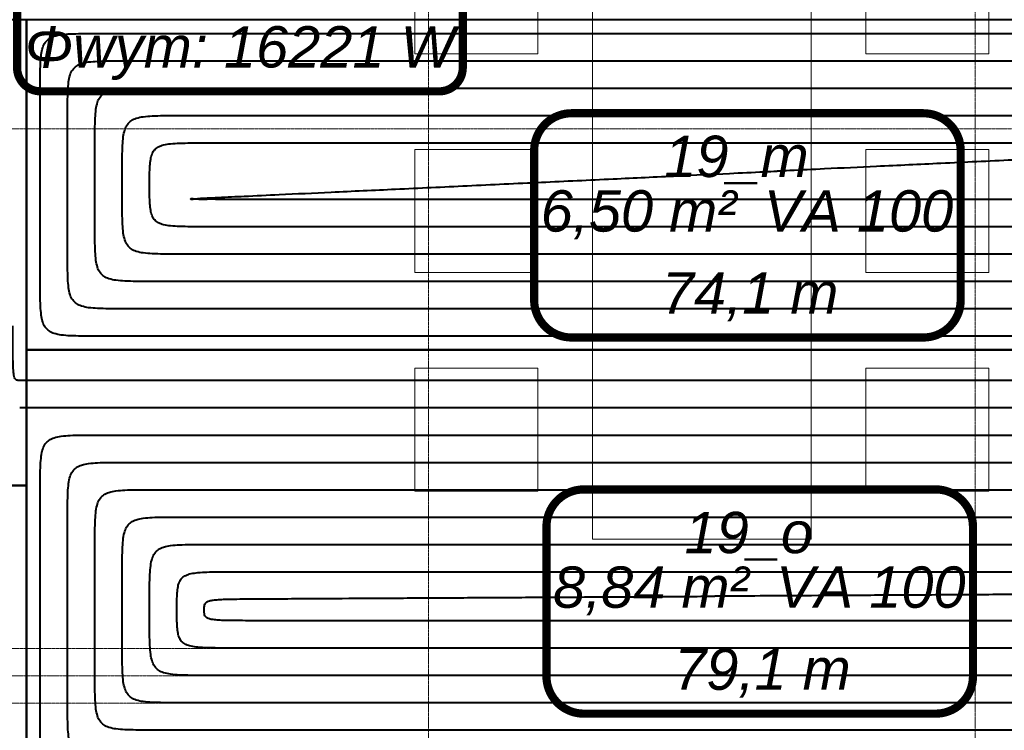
# Model space of a CAD drawing. Header units: millimetres. Extents: x 49908 to 79848, y -11883 to -3092.
# Tile 51 of 222: x 68141 to 68501, y -5847 to -5587. Entities that reach past the tile are written whole.
import ezdxf
from ezdxf.lldxf.tags import DXFTag

# ---------------------------------------------------------------- set-up
doc = ezdxf.new("R2010")
doc.units = ezdxf.units.MM
doc.linetypes.add('DASHDOT', pattern=[1, 0.5, -0.25, 0, -0.25])
doc.layers.add('A wyp ruchome', color=9, linetype='Continuous', lineweight=9)
doc.layers.add('A_OSIE', color=9, linetype='DASHDOT', lineweight=9)
for name, color, linetype, true_color in [('IS_Ogrzewanie_płaszczyznowe', 7, 'SOLID', 0xac00e6), ('IS_Ogrzewanie_płaszczyznowe_-_opis', 7, 'SOLID', 0xf000f0), ('IS_Przyłącza_o.p._Powrót', 7, 'DASH', 0x438955), ('IS_Przyłącza_o.p._Zasilanie', 7, 'SOLID', 0xff9124)]:
    doc.layers.add(name, color=color, linetype=linetype, true_color=true_color)
doc.layers.add('IS_Rys.pętli_o.p._Powrót', color=7, linetype='DASH', lineweight=13, true_color=0x4c9a5f)
doc.layers.add('IS_Rys.pętli_o.p._Zasilanie', color=7, linetype='SOLID', lineweight=13, true_color=0xff8c1a)
doc.layers.add('IS_Text_Konstrukcji', color=7, linetype='Continuous')
tags = doc.linetypes.add('DASH', pattern=[15, 10, -5]).pattern_tags.tags
tags[6:7] = [DXFTag(74, 4), DXFTag(75, 0), DXFTag(340, '0'), DXFTag(46, 0.0), DXFTag(50, 0.0), DXFTag(44, 0.0), DXFTag(45, 0.0)]
tags[4:5] = [DXFTag(74, 4), DXFTag(75, 0), DXFTag(340, '0'), DXFTag(46, 0.0), DXFTag(50, 0.0), DXFTag(44, 0.0), DXFTag(45, 0.0)]
tags = doc.linetypes.add('SOLID', pattern=[10, 10, 0]).pattern_tags.tags
tags[6:7] = [DXFTag(74, 4), DXFTag(75, 0), DXFTag(340, '0'), DXFTag(46, 0.0), DXFTag(50, 0.0), DXFTag(44, 0.0), DXFTag(45, 0.0)]
tags[4:5] = [DXFTag(74, 4), DXFTag(75, 0), DXFTag(340, '0'), DXFTag(46, 0.0), DXFTag(50, 0.0), DXFTag(44, 0.0), DXFTag(45, 0.0)]

msp = doc.modelspace()

# ---------------------------------------------------------------- linework, layer by layer
at = {"layer": 'A wyp ruchome'}
for points in [[(68430.47, -5536.63), (68430.47, -5776.63), (68350.47, -5776.63), (68350.47, -5536.63)], [(68330.47, -5554.13), (68285.47, -5554.13), (68285.47, -5599.13), (68330.47, -5599.13)], [(68450.47, -5554.13), (68495.47, -5554.13), (68495.47, -5599.13), (68450.47, -5599.13)], [(68330.47, -5634.13), (68285.47, -5634.13), (68285.47, -5679.13), (68330.47, -5679.13)], [(68450.47, -5634.13), (68495.47, -5634.13), (68495.47, -5679.13), (68450.47, -5679.13)], [(68330.47, -5714.13), (68285.47, -5714.13), (68285.47, -5759.13), (68330.47, -5759.13)], [(68450.47, -5714.13), (68495.47, -5714.13), (68495.47, -5759.13), (68450.47, -5759.13)]]:
    msp.add_lwpolyline(points, close=True, dxfattribs=at)
at = {"layer": 'A_OSIE', "ltscale": 0.3, "transparency": 33554559}
for p, q in [((68290.47, -7140.05), (68290.47, -3902.99)), ((68490.47, -7140.05), (68490.47, -3902.99)), ((70341.81, -5626.63), (67440.85, -5626.63)), ((70341.81, -5816.63), (67440.85, -5816.63)), ((70344.5, -5826.63), (67440.85, -5826.63)), ((70341.81, -5836.63), (67440.85, -5836.63))]:
    msp.add_line(p, q, dxfattribs=at)
at = {"layer": 'IS_Ogrzewanie_płaszczyznowe', "lineweight": 40}
for p, q in [((68143.46, -5586.81), (67772.53, -5586.81)), ((68682.42, -5586.76), (68143.46, -5586.76)), ((68143.46, -5586.76), (68143.46, -5707.41)), ((68143.46, -5757.07), (68143.46, -5586.81)), ((68682.42, -5707.41), (68143.46, -5707.41)), ((68143.46, -5707.41), (68143.46, -5871.46)), ((68143.46, -5707.41), (68682.42, -5707.41)), ((67772.5, -5757.07), (68143.46, -5757.07)), ((68143.46, -5757.07), (67772.5, -5757.07)), ((68143.46, -5966.01), (68143.46, -5757.07))]:
    msp.add_line(p, q, dxfattribs=at)
at = {"layer": 'IS_Ogrzewanie_płaszczyznowe_-_opis'}
for points in [[(68342.79, -5702.91, 3, 3, 0), (68471.46, -5702.91, 3, 3, 0.414214), (68485.12, -5689.24, 3, 3, 0), (68485.12, -5634.57, 3, 3, 0.414214), (68471.46, -5620.91, 3, 3, 0), (68342.79, -5620.91, 3, 3, 0.414214), (68329.12, -5634.57, 3, 3, 0), (68329.12, -5689.24, 3, 3, 0.414214), (68342.79, -5702.91, 3, 3, 0)], [(68347.29, -5840.46, 3, 3, 0), (68475.96, -5840.46, 3, 3, 0.414214), (68489.62, -5826.79, 3, 3, 0), (68489.62, -5772.12, 3, 3, 0.414214), (68475.96, -5758.46, 3, 3, 0), (68347.29, -5758.46, 3, 3, 0.414214), (68333.62, -5772.12, 3, 3, 0), (68333.62, -5826.79, 3, 3, 0.414214), (68347.29, -5840.46, 3, 3, 0)]]:
    msp.add_lwpolyline(points, format="xyseb", dxfattribs=at)
at = {"layer": 'IS_Przyłącza_o.p._Powrót', "lineweight": 40}
msp.add_open_spline([(68642.03, -5718.59), (68638.16, -5718.59), (68623.68, -5718.59), (68593.33, -5718.59), (68547.26, -5718.59), (68489.95, -5718.59), (68425.9, -5718.59), (68359.6, -5718.59), (68295.54, -5718.59), (68238.23, -5718.59), (68192.16, -5718.59), (68161.82, -5718.59), (68147.34, -5718.59), (68143.46, -5718.59)], degree=3, knots=[0, 0, 0, 0, 0.11612, 0.434512, 0.910228, 1.498317, 2.153831, 2.831819, 3.487333, 4.075422, 4.551138, 4.86953, 4.98565, 4.98565, 4.98565, 4.98565], dxfattribs=at)
at = {"layer": 'IS_Przyłącza_o.p._Zasilanie', "lineweight": 40}
msp.add_open_spline([(68632.03, -5728.59), (68628.24, -5728.59), (68614.04, -5728.59), (68584.31, -5728.59), (68539.16, -5728.59), (68483, -5728.59), (68420.23, -5728.59), (68355.26, -5728.59), (68292.49, -5728.59), (68236.33, -5728.59), (68191.18, -5728.59), (68161.45, -5728.59), (68147.26, -5728.59), (68143.46, -5728.59)], degree=3, knots=[0, 0, 0, 0, 0.11379, 0.425797, 0.891971, 1.468264, 2.11063, 2.77502, 3.417386, 3.993679, 4.459853, 4.77186, 4.88565, 4.88565, 4.88565, 4.88565], dxfattribs=at)
at = {"layer": 'IS_Rys.pętli_o.p._Powrót', "lineweight": 40}
for points, knots in [([(68158.46, -5621.76), (68158.46, -5620.1), (68158.46, -5617.09), (68158.54, -5612.98), (68158.78, -5609.67), (68159.29, -5607.05), (68160.2, -5604.99), (68161.69, -5603.5), (68163.75, -5602.59), (68166.37, -5602.08), (68169.68, -5601.84), (68173.79, -5601.76), (68176.81, -5601.76), (68178.46, -5601.76)], [0, 0, 0, 0, 0.0497373, 0.0904721, 0.1232039, 0.1491998, 0.1703704, 0.1897083, 0.2108788, 0.2368747, 0.2696065, 0.3103414, 0.3600787, 0.3600787, 0.3600787, 0.3600787]), ([(68178.46, -5601.76), (68182.11, -5601.76), (68195.73, -5601.76), (68224.27, -5601.76), (68267.61, -5601.76), (68321.51, -5601.76), (68381.76, -5601.76), (68444.13, -5601.76), (68504.38, -5601.76), (68558.28, -5601.76), (68601.62, -5601.76), (68630.16, -5601.76), (68643.78, -5601.76), (68647.42, -5601.76)], [0, 0, 0, 0, 0.109224, 0.408709, 0.856175, 1.409342, 2.025929, 2.663657, 3.280244, 3.833411, 4.280877, 4.580362, 4.689586, 4.689586, 4.689586, 4.689586]), ([(68158.46, -5672.41), (68158.46, -5672.01), (68158.46, -5670.54), (68158.46, -5667.46), (68158.46, -5662.78), (68158.46, -5656.96), (68158.46, -5650.45), (68158.46, -5643.72), (68158.46, -5637.21), (68158.46, -5631.39), (68158.46, -5626.71), (68158.46, -5623.63), (68158.46, -5622.16), (68158.46, -5621.76)], [0, 0, 0, 0, 0.0117955, 0.0441381, 0.0924617, 0.1522003, 0.218788, 0.2876586, 0.3542462, 0.4139849, 0.4623085, 0.494651, 0.5064466, 0.5064466, 0.5064466, 0.5064466]), ([(68178.46, -5641.76), (68178.46, -5640.1), (68178.46, -5637.09), (68178.54, -5632.98), (68178.78, -5629.67), (68179.29, -5627.05), (68180.2, -5624.99), (68181.69, -5623.5), (68183.75, -5622.59), (68186.37, -5622.08), (68189.68, -5621.84), (68193.79, -5621.76), (68196.81, -5621.76), (68198.46, -5621.76)], [0, 0, 0, 0, 0.0497373, 0.0904721, 0.1232039, 0.1491998, 0.1703704, 0.1897083, 0.2108788, 0.2368747, 0.2696065, 0.3103414, 0.3600787, 0.3600787, 0.3600787, 0.3600787]), ([(68198.46, -5621.76), (68201.8, -5621.76), (68214.26, -5621.76), (68240.36, -5621.76), (68280, -5621.76), (68329.31, -5621.76), (68384.42, -5621.76), (68441.47, -5621.76), (68496.58, -5621.76), (68545.89, -5621.76), (68585.53, -5621.76), (68611.63, -5621.76), (68624.09, -5621.76), (68627.42, -5621.76)], [0, 0, 0, 0, 0.099908, 0.373848, 0.783148, 1.289132, 1.853127, 2.436459, 3.000454, 3.506438, 3.915738, 4.189678, 4.289586, 4.289586, 4.289586, 4.289586]), ([(68178.46, -5652.41), (68178.46, -5652.32), (68178.46, -5652.01), (68178.46, -5651.37), (68178.46, -5650.38), (68178.46, -5649.16), (68178.46, -5647.79), (68178.46, -5646.38), (68178.46, -5645.01), (68178.46, -5643.79), (68178.46, -5642.8), (68178.46, -5642.15), (68178.46, -5641.84), (68178.46, -5641.76)], [0, 0, 0, 0, 0.0024792, 0.0092771, 0.0194339, 0.0319899, 0.0459856, 0.060461, 0.0744566, 0.0870127, 0.0971695, 0.1039673, 0.1064466, 0.1064466, 0.1064466, 0.1064466]), ([(68218.44, -5651.47), (68219.99, -5651.39), (68225.79, -5651.12), (68237.93, -5650.55), (68256.36, -5649.68), (68279.3, -5648.61), (68304.93, -5647.4), (68331.46, -5646.15), (68357.09, -5644.95), (68380.02, -5643.87), (68398.46, -5643), (68410.6, -5642.43), (68416.4, -5642.16), (68417.94, -5642.08)], [0, 0, 0, 0, 0.046517, 0.174063, 0.364631, 0.600216, 0.862811, 1.134408, 1.397003, 1.632588, 1.823156, 1.950702, 1.997219, 1.997219, 1.997219, 1.997219]), ([(68198.46, -5672.41), (68196.81, -5672.41), (68193.79, -5672.41), (68189.68, -5672.33), (68186.37, -5672.09), (68183.75, -5671.58), (68181.69, -5670.67), (68180.2, -5669.18), (68179.29, -5667.12), (68178.78, -5664.5), (68178.54, -5661.19), (68178.46, -5657.08), (68178.46, -5654.06), (68178.46, -5652.41)], [0, 0, 0, 0, 0.0497373, 0.0904721, 0.1232039, 0.1491998, 0.1703704, 0.1897083, 0.2108788, 0.2368747, 0.2696065, 0.3103414, 0.3600787, 0.3600787, 0.3600787, 0.3600787]), ([(68218.46, -5652.41), (68216.81, -5652.41), (68213.81, -5652.43), (68209.93, -5652.34), (68206.75, -5652.54), (68205.18, -5652.1), (68203.59, -5652.65), (68203.58, -5651.92), (68205.19, -5652.4), (68206.74, -5651.89), (68209.92, -5651.93), (68213.79, -5651.66), (68216.79, -5651.54), (68218.44, -5651.47)], [0, 0, 0, 0, 0.0495869, 0.0892576, 0.1190131, 0.1388556, 0.1487925, 0.149435, 0.1593718, 0.1792144, 0.2089699, 0.2486405, 0.2982275, 0.2982275, 0.2982275, 0.2982275]), ([(68627.42, -5652.41), (68624.25, -5652.41), (68612.37, -5652.41), (68587.48, -5652.41), (68549.69, -5652.41), (68502.68, -5652.41), (68450.14, -5652.41), (68395.75, -5652.41), (68343.21, -5652.41), (68296.2, -5652.41), (68258.41, -5652.41), (68233.52, -5652.41), (68221.64, -5652.41), (68218.46, -5652.41)], [0, 0, 0, 0, 0.09525, 0.356418, 0.746634, 1.229027, 1.766726, 2.32286, 2.860559, 3.342952, 3.733168, 3.994336, 4.089586, 4.089586, 4.089586, 4.089586]), ([(68178.46, -5692.41), (68176.81, -5692.41), (68173.79, -5692.41), (68169.68, -5692.33), (68166.37, -5692.09), (68163.75, -5691.58), (68161.69, -5690.67), (68160.2, -5689.18), (68159.29, -5687.12), (68158.78, -5684.5), (68158.54, -5681.19), (68158.46, -5677.08), (68158.46, -5674.06), (68158.46, -5672.41)], [0, 0, 0, 0, 0.0497373, 0.0904721, 0.1232039, 0.1491998, 0.1703704, 0.1897083, 0.2108788, 0.2368747, 0.2696065, 0.3103414, 0.3600787, 0.3600787, 0.3600787, 0.3600787]), ([(68647.42, -5672.41), (68643.94, -5672.41), (68630.9, -5672.41), (68603.57, -5672.41), (68562.08, -5672.41), (68510.48, -5672.41), (68452.8, -5672.41), (68393.09, -5672.41), (68335.41, -5672.41), (68283.8, -5672.41), (68242.31, -5672.41), (68214.99, -5672.41), (68201.95, -5672.41), (68198.46, -5672.41)], [0, 0, 0, 0, 0.104566, 0.391279, 0.819661, 1.349237, 1.939528, 2.550058, 3.140349, 3.669924, 4.098307, 4.38502, 4.489586, 4.489586, 4.489586, 4.489586]), ([(68657.42, -5692.41), (68653.7, -5692.41), (68639.79, -5692.41), (68610.64, -5692.41), (68566.38, -5692.41), (68511.32, -5692.41), (68449.79, -5692.41), (68386.1, -5692.41), (68324.56, -5692.41), (68269.51, -5692.41), (68225.25, -5692.41), (68196.1, -5692.41), (68182.18, -5692.41), (68178.46, -5692.41)], [0, 0, 0, 0, 0.111553, 0.417424, 0.874432, 1.439395, 2.06913, 2.720456, 3.350191, 3.915154, 4.372161, 4.678033, 4.789586, 4.789586, 4.789586, 4.789586]), ([(68140.96, -5718.59), (68140.76, -5718.59), (68140.38, -5718.59), (68139.83, -5718.51), (68139.36, -5718.18), (68139.04, -5717.54), (68138.82, -5716.57), (68138.67, -5715.16), (68138.57, -5713.22), (68138.5, -5710.65), (68138.47, -5707.36), (68138.46, -5703.26), (68138.46, -5700.24), (68138.46, -5698.59)], [0, 0, 0, 0, 0.0062189, 0.0114166, 0.016393, 0.0227951, 0.0322664, 0.0460468, 0.0651645, 0.0905685, 0.1231775, 0.163899, 0.213636, 0.213636, 0.213636, 0.213636]), ([(68143.46, -5718.59), (68143.45, -5718.59), (68143.37, -5718.59), (68143.22, -5718.59), (68142.99, -5718.59), (68142.7, -5718.59), (68142.38, -5718.59), (68142.05, -5718.59), (68141.73, -5718.59), (68141.44, -5718.59), (68141.21, -5718.59), (68141.06, -5718.59), (68140.98, -5718.59), (68140.96, -5718.59)], [0, 0, 0, 0, 0.00058227, 0.00217881, 0.00456424, 0.00751315, 0.01080015, 0.01419985, 0.01748685, 0.02043576, 0.02282119, 0.02441773, 0.025, 0.025, 0.025, 0.025]), ([(68158.46, -5768.59), (68158.46, -5766.93), (68158.46, -5763.91), (68158.54, -5759.81), (68158.78, -5756.5), (68159.29, -5753.87), (68160.2, -5751.81), (68161.69, -5750.32), (68163.75, -5749.41), (68166.37, -5748.9), (68169.68, -5748.66), (68173.79, -5748.58), (68176.81, -5748.59), (68178.46, -5748.59)], [0, 0, 0, 0, 0.0497373, 0.0904721, 0.1232039, 0.1491998, 0.1703704, 0.1897083, 0.2108788, 0.2368747, 0.2696065, 0.3103414, 0.3600787, 0.3600787, 0.3600787, 0.3600787]), ([(68178.46, -5748.59), (68181.75, -5748.59), (68194.06, -5748.59), (68219.83, -5748.59), (68258.98, -5748.59), (68307.67, -5748.59), (68362.08, -5748.59), (68418.41, -5748.59), (68472.83, -5748.59), (68521.52, -5748.59), (68560.66, -5748.59), (68586.44, -5748.59), (68598.74, -5748.59), (68602.03, -5748.59)], [0, 0, 0, 0, 0.098652, 0.369148, 0.7733, 1.272923, 1.829826, 2.405824, 2.962727, 3.46235, 3.866502, 4.136998, 4.23565, 4.23565, 4.23565, 4.23565]), ([(68158.46, -5836.46), (68158.46, -5835.93), (68158.46, -5833.96), (68158.46, -5829.83), (68158.46, -5823.56), (68158.46, -5815.75), (68158.46, -5807.03), (68158.46, -5798.01), (68158.46, -5789.29), (68158.46, -5781.49), (68158.46, -5775.22), (68158.46, -5771.09), (68158.46, -5769.11), (68158.46, -5768.59)], [0, 0, 0, 0, 0.0158074, 0.0591504, 0.1239099, 0.2039669, 0.2932025, 0.3854975, 0.4747331, 0.5547901, 0.6195496, 0.6628926, 0.6787, 0.6787, 0.6787, 0.6787]), ([(68178.46, -5788.59), (68178.46, -5786.93), (68178.46, -5783.91), (68178.54, -5779.81), (68178.78, -5776.5), (68179.29, -5773.87), (68180.2, -5771.81), (68181.69, -5770.32), (68183.75, -5769.41), (68186.37, -5768.9), (68189.68, -5768.66), (68193.79, -5768.58), (68196.81, -5768.59), (68198.46, -5768.59)], [0, 0, 0, 0, 0.0497373, 0.0904721, 0.1232039, 0.1491998, 0.1703704, 0.1897083, 0.2108788, 0.2368747, 0.2696065, 0.3103414, 0.3600787, 0.3600787, 0.3600787, 0.3600787]), ([(68198.46, -5768.59), (68201.44, -5768.59), (68212.59, -5768.59), (68235.93, -5768.59), (68271.37, -5768.59), (68315.47, -5768.59), (68364.74, -5768.59), (68415.75, -5768.59), (68465.03, -5768.59), (68509.12, -5768.59), (68544.57, -5768.59), (68567.91, -5768.59), (68579.05, -5768.59), (68582.03, -5768.59)], [0, 0, 0, 0, 0.089335, 0.334287, 0.700273, 1.152712, 1.657024, 2.178626, 2.682938, 3.135377, 3.501363, 3.746315, 3.83565, 3.83565, 3.83565, 3.83565]), ([(68178.46, -5816.46), (68178.46, -5816.24), (68178.46, -5815.43), (68178.46, -5813.73), (68178.46, -5811.16), (68178.46, -5807.96), (68178.46, -5804.37), (68178.46, -5800.67), (68178.46, -5797.09), (68178.46, -5793.88), (68178.46, -5791.31), (68178.46, -5789.61), (68178.46, -5788.8), (68178.46, -5788.59)], [0, 0, 0, 0, 0.0064911, 0.0242894, 0.0508821, 0.0837566, 0.1204001, 0.1582999, 0.1949434, 0.2278179, 0.2544106, 0.2722089, 0.2787, 0.2787, 0.2787, 0.2787]), ([(68198.46, -5802.52), (68198.46, -5801.37), (68198.46, -5799.27), (68198.54, -5796.4), (68198.79, -5794.08), (68199.31, -5792.22), (68200.28, -5790.76), (68201.78, -5789.76), (68203.79, -5789.16), (68206.39, -5788.81), (68209.69, -5788.64), (68213.79, -5788.59), (68216.81, -5788.59), (68218.46, -5788.59)], [0, 0, 0, 0, 0.0346546, 0.0630466, 0.0859443, 0.1044908, 0.1206404, 0.1373061, 0.1574298, 0.183118, 0.2157857, 0.2565135, 0.3062507, 0.3062507, 0.3062507, 0.3062507]), ([(68218.46, -5788.59), (68221.13, -5788.59), (68231.11, -5788.59), (68252.02, -5788.59), (68283.77, -5788.59), (68323.26, -5788.59), (68367.4, -5788.59), (68413.09, -5788.59), (68457.23, -5788.59), (68496.72, -5788.59), (68528.47, -5788.59), (68549.38, -5788.59), (68559.36, -5788.59), (68562.03, -5788.59)], [0, 0, 0, 0, 0.080019, 0.299426, 0.627245, 1.032502, 1.484221, 1.951429, 2.403148, 2.808405, 3.136224, 3.355631, 3.43565, 3.43565, 3.43565, 3.43565]), ([(68562.03, -5796.57), (68560.74, -5796.58), (68555.89, -5796.61), (68545.74, -5796.66), (68530.33, -5796.75), (68511.16, -5796.86), (68489.73, -5796.98), (68467.55, -5797.11), (68446.12, -5797.23), (68426.95, -5797.34), (68411.54, -5797.43), (68401.39, -5797.49), (68396.54, -5797.51), (68395.25, -5797.52)], [0, 0, 0, 0, 0.038846, 0.145358, 0.3045, 0.501234, 0.720524, 0.947332, 1.166622, 1.363356, 1.522498, 1.62901, 1.667855, 1.667855, 1.667855, 1.667855]), ([(68218.46, -5816.46), (68216.81, -5816.46), (68213.79, -5816.46), (68209.69, -5816.41), (68206.39, -5816.24), (68203.79, -5815.89), (68201.78, -5815.28), (68200.28, -5814.29), (68199.31, -5812.83), (68198.79, -5810.96), (68198.54, -5808.64), (68198.46, -5805.78), (68198.46, -5803.68), (68198.46, -5802.52)], [0, 0, 0, 0, 0.0497372, 0.090465, 0.1231327, 0.1488209, 0.1689446, 0.1856103, 0.2017599, 0.2203064, 0.243204, 0.2715961, 0.3062507, 0.3062507, 0.3062507, 0.3062507]), ([(68198.46, -5836.46), (68196.81, -5836.46), (68193.79, -5836.46), (68189.68, -5836.38), (68186.37, -5836.14), (68183.75, -5835.63), (68181.69, -5834.72), (68180.2, -5833.23), (68179.29, -5831.17), (68178.78, -5828.55), (68178.54, -5825.24), (68178.46, -5821.13), (68178.46, -5818.11), (68178.46, -5816.46)], [0, 0, 0, 0, 0.0497373, 0.0904721, 0.1232039, 0.1491998, 0.1703704, 0.1897083, 0.2108788, 0.2368747, 0.2696065, 0.3103414, 0.3600787, 0.3600787, 0.3600787, 0.3600787]), ([(68582.03, -5816.46), (68579.21, -5816.46), (68568.65, -5816.46), (68546.52, -5816.46), (68512.92, -5816.46), (68471.13, -5816.46), (68424.42, -5816.46), (68376.07, -5816.46), (68329.36, -5816.46), (68287.57, -5816.46), (68253.97, -5816.46), (68231.85, -5816.46), (68221.29, -5816.46), (68218.46, -5816.46)], [0, 0, 0, 0, 0.084677, 0.316856, 0.663759, 1.092607, 1.570623, 2.065027, 2.543043, 2.971891, 3.318794, 3.550973, 3.63565, 3.63565, 3.63565, 3.63565]), ([(68178.46, -5856.46), (68176.81, -5856.46), (68173.79, -5856.46), (68169.68, -5856.38), (68166.37, -5856.14), (68163.75, -5855.63), (68161.69, -5854.72), (68160.2, -5853.23), (68159.29, -5851.17), (68158.78, -5848.55), (68158.54, -5845.24), (68158.46, -5841.13), (68158.46, -5838.11), (68158.46, -5836.46)], [0, 0, 0, 0, 0.0497373, 0.0904721, 0.1232039, 0.1491998, 0.1703704, 0.1897083, 0.2108788, 0.2368747, 0.2696065, 0.3103414, 0.3600787, 0.3600787, 0.3600787, 0.3600787]), ([(68602.03, -5836.46), (68598.9, -5836.46), (68587.17, -5836.46), (68562.61, -5836.46), (68525.32, -5836.46), (68478.93, -5836.46), (68427.08, -5836.46), (68373.41, -5836.46), (68321.57, -5836.46), (68275.18, -5836.46), (68237.88, -5836.46), (68213.32, -5836.46), (68201.6, -5836.46), (68198.46, -5836.46)], [0, 0, 0, 0, 0.093993, 0.351717, 0.736787, 1.212817, 1.743425, 2.292225, 2.822833, 3.298863, 3.683933, 3.941657, 4.03565, 4.03565, 4.03565, 4.03565])]:
    msp.add_open_spline(points, degree=3, knots=knots, dxfattribs=at)
at = {"layer": 'IS_Rys.pętli_o.p._Zasilanie', "lineweight": 40}
for points, knots in [([(68148.46, -5611.76), (68148.46, -5610.1), (68148.46, -5607.09), (68148.54, -5602.98), (68148.78, -5599.67), (68149.29, -5597.05), (68150.2, -5594.99), (68151.69, -5593.5), (68153.75, -5592.59), (68156.37, -5592.08), (68159.68, -5591.84), (68163.79, -5591.76), (68166.81, -5591.76), (68168.46, -5591.76)], [0, 0, 0, 0, 0.0497373, 0.0904721, 0.1232039, 0.1491998, 0.1703704, 0.1897083, 0.2108788, 0.2368747, 0.2696065, 0.3103414, 0.3600787, 0.3600787, 0.3600787, 0.3600787]), ([(68168.46, -5591.76), (68172.26, -5591.76), (68186.47, -5591.76), (68216.22, -5591.76), (68261.41, -5591.76), (68317.61, -5591.76), (68380.43, -5591.76), (68445.46, -5591.76), (68508.27, -5591.76), (68564.48, -5591.76), (68609.67, -5591.76), (68639.42, -5591.76), (68653.63, -5591.76), (68657.42, -5591.76)], [0, 0, 0, 0, 0.113882, 0.42614, 0.892689, 1.469447, 2.11233, 2.777255, 3.420139, 3.996897, 4.463446, 4.775704, 4.889586, 4.889586, 4.889586, 4.889586]), ([(68148.46, -5682.41), (68148.46, -5681.86), (68148.46, -5679.81), (68148.46, -5675.51), (68148.46, -5668.98), (68148.46, -5660.86), (68148.46, -5651.78), (68148.46, -5642.39), (68148.46, -5633.31), (68148.46, -5625.19), (68148.46, -5618.66), (68148.46, -5614.36), (68148.46, -5612.31), (68148.46, -5611.76)], [0, 0, 0, 0, 0.0164537, 0.0615686, 0.1289756, 0.2123055, 0.3051892, 0.4012574, 0.4941411, 0.577471, 0.644878, 0.6899929, 0.7064466, 0.7064466, 0.7064466, 0.7064466]), ([(68168.46, -5631.76), (68168.46, -5630.1), (68168.46, -5627.09), (68168.54, -5622.98), (68168.78, -5619.67), (68169.29, -5617.05), (68170.2, -5614.99), (68171.69, -5613.5), (68173.75, -5612.59), (68176.37, -5612.08), (68179.68, -5611.84), (68183.79, -5611.76), (68186.81, -5611.76), (68188.46, -5611.76)], [0, 0, 0, 0, 0.0497373, 0.0904721, 0.1232039, 0.1491998, 0.1703704, 0.1897083, 0.2108788, 0.2368747, 0.2696065, 0.3103414, 0.3600787, 0.3600787, 0.3600787, 0.3600787]), ([(68188.46, -5611.76), (68191.95, -5611.76), (68204.99, -5611.76), (68232.31, -5611.76), (68273.8, -5611.76), (68325.41, -5611.76), (68383.09, -5611.76), (68442.8, -5611.76), (68500.48, -5611.76), (68552.08, -5611.76), (68593.57, -5611.76), (68620.9, -5611.76), (68633.94, -5611.76), (68637.42, -5611.76)], [0, 0, 0, 0, 0.104566, 0.391279, 0.819661, 1.349237, 1.939528, 2.550058, 3.140349, 3.669924, 4.098307, 4.38502, 4.489586, 4.489586, 4.489586, 4.489586]), ([(68168.46, -5662.41), (68168.46, -5662.17), (68168.46, -5661.28), (68168.46, -5659.41), (68168.46, -5656.58), (68168.46, -5653.06), (68168.46, -5649.12), (68168.46, -5645.05), (68168.46, -5641.11), (68168.46, -5637.59), (68168.46, -5634.76), (68168.46, -5632.89), (68168.46, -5632), (68168.46, -5631.76)], [0, 0, 0, 0, 0.0071374, 0.0267076, 0.0559478, 0.0920951, 0.1323868, 0.1740598, 0.2143514, 0.2504988, 0.279739, 0.2993092, 0.3064466, 0.3064466, 0.3064466, 0.3064466]), ([(68188.46, -5647.08), (68188.46, -5645.81), (68188.46, -5643.5), (68188.54, -5640.35), (68188.78, -5637.81), (68189.3, -5635.77), (68190.26, -5634.17), (68191.76, -5633.06), (68193.78, -5632.39), (68196.38, -5632), (68199.69, -5631.82), (68203.79, -5631.76), (68206.81, -5631.76), (68208.46, -5631.76)], [0, 0, 0, 0, 0.0381047, 0.0693196, 0.094463, 0.1146969, 0.1319528, 0.1491783, 0.1695127, 0.1952619, 0.2279422, 0.2686715, 0.3184086, 0.3184086, 0.3184086, 0.3184086]), ([(68208.46, -5631.76), (68211.64, -5631.76), (68223.52, -5631.76), (68248.41, -5631.76), (68286.2, -5631.76), (68333.21, -5631.76), (68385.75, -5631.76), (68440.14, -5631.76), (68492.68, -5631.76), (68539.69, -5631.76), (68577.48, -5631.76), (68602.37, -5631.76), (68614.25, -5631.76), (68617.42, -5631.76)], [0, 0, 0, 0, 0.09525, 0.356418, 0.746634, 1.229027, 1.766726, 2.32286, 2.860559, 3.342952, 3.733168, 3.994336, 4.089586, 4.089586, 4.089586, 4.089586]), ([(68617.45, -5632.7), (68615.9, -5632.77), (68610.1, -5633.05), (68597.96, -5633.62), (68579.52, -5634.49), (68556.59, -5635.56), (68530.96, -5636.77), (68504.43, -5638.02), (68478.8, -5639.22), (68455.87, -5640.3), (68437.43, -5641.17), (68425.29, -5641.74), (68419.49, -5642.01), (68417.94, -5642.08)], [0, 0, 0, 0, 0.046517, 0.174063, 0.364631, 0.600216, 0.862811, 1.134408, 1.397003, 1.632588, 1.823156, 1.950702, 1.997219, 1.997219, 1.997219, 1.997219]), ([(68208.46, -5662.41), (68206.81, -5662.41), (68203.79, -5662.41), (68199.69, -5662.35), (68196.38, -5662.16), (68193.78, -5661.78), (68191.76, -5661.11), (68190.26, -5660), (68189.3, -5658.4), (68188.78, -5656.36), (68188.54, -5653.81), (68188.46, -5650.67), (68188.46, -5648.35), (68188.46, -5647.08)], [0, 0, 0, 0, 0.0497372, 0.0904664, 0.1231467, 0.1488959, 0.1692303, 0.1864559, 0.2037117, 0.2239456, 0.249089, 0.280304, 0.3184086, 0.3184086, 0.3184086, 0.3184086]), ([(68188.46, -5682.41), (68186.81, -5682.41), (68183.79, -5682.41), (68179.68, -5682.33), (68176.37, -5682.09), (68173.75, -5681.58), (68171.69, -5680.67), (68170.2, -5679.18), (68169.29, -5677.12), (68168.78, -5674.5), (68168.54, -5671.19), (68168.46, -5667.08), (68168.46, -5664.06), (68168.46, -5662.41)], [0, 0, 0, 0, 0.0497373, 0.0904721, 0.1232039, 0.1491998, 0.1703704, 0.1897083, 0.2108788, 0.2368747, 0.2696065, 0.3103414, 0.3600787, 0.3600787, 0.3600787, 0.3600787]), ([(68637.42, -5662.41), (68634.09, -5662.41), (68621.63, -5662.41), (68595.53, -5662.41), (68555.89, -5662.41), (68506.58, -5662.41), (68451.47, -5662.41), (68394.42, -5662.41), (68339.31, -5662.41), (68290, -5662.41), (68250.36, -5662.41), (68224.26, -5662.41), (68211.8, -5662.41), (68208.46, -5662.41)], [0, 0, 0, 0, 0.099908, 0.373848, 0.783148, 1.289132, 1.853127, 2.436459, 3.000454, 3.506438, 3.915738, 4.189678, 4.289586, 4.289586, 4.289586, 4.289586]), ([(68168.46, -5702.41), (68166.81, -5702.41), (68163.79, -5702.41), (68159.68, -5702.33), (68156.37, -5702.09), (68153.75, -5701.58), (68151.69, -5700.67), (68150.2, -5699.18), (68149.29, -5697.12), (68148.78, -5694.5), (68148.54, -5691.19), (68148.46, -5687.08), (68148.46, -5684.06), (68148.46, -5682.41)], [0, 0, 0, 0, 0.0497373, 0.0904721, 0.1232039, 0.1491998, 0.1703704, 0.1897083, 0.2108788, 0.2368747, 0.2696065, 0.3103414, 0.3600787, 0.3600787, 0.3600787, 0.3600787]), ([(68657.42, -5682.41), (68653.78, -5682.41), (68640.16, -5682.41), (68611.62, -5682.41), (68568.28, -5682.41), (68514.38, -5682.41), (68454.13, -5682.41), (68391.76, -5682.41), (68331.51, -5682.41), (68277.61, -5682.41), (68234.27, -5682.41), (68205.73, -5682.41), (68192.11, -5682.41), (68188.46, -5682.41)], [0, 0, 0, 0, 0.109224, 0.408709, 0.856175, 1.409342, 2.025929, 2.663657, 3.280244, 3.833411, 4.280877, 4.580362, 4.689586, 4.689586, 4.689586, 4.689586]), ([(68641.65, -5702.41), (68637.98, -5702.41), (68624.23, -5702.41), (68595.43, -5702.41), (68551.7, -5702.41), (68497.31, -5702.41), (68436.52, -5702.41), (68373.59, -5702.41), (68312.8, -5702.41), (68258.41, -5702.41), (68214.68, -5702.41), (68185.88, -5702.41), (68172.14, -5702.41), (68168.46, -5702.41)], [0, 0, 0, 0, 0.110208, 0.412392, 0.86389, 1.422041, 2.044183, 2.687657, 3.309799, 3.86795, 4.319448, 4.621632, 4.73184, 4.73184, 4.73184, 4.73184]), ([(68143.46, -5728.59), (68143.45, -5728.59), (68143.37, -5728.59), (68143.22, -5728.59), (68142.99, -5728.59), (68142.7, -5728.59), (68142.38, -5728.59), (68142.05, -5728.59), (68141.73, -5728.59), (68141.44, -5728.59), (68141.21, -5728.59), (68141.06, -5728.59), (68140.98, -5728.59), (68140.96, -5728.59)], [0, 0, 0, 0, 0.00058227, 0.00217881, 0.00456424, 0.00751315, 0.01080015, 0.01419985, 0.01748685, 0.02043576, 0.02282119, 0.02441773, 0.025, 0.025, 0.025, 0.025]), ([(68148.46, -5758.59), (68148.46, -5756.93), (68148.46, -5753.91), (68148.54, -5749.81), (68148.78, -5746.5), (68149.29, -5743.87), (68150.2, -5741.81), (68151.69, -5740.32), (68153.75, -5739.41), (68156.37, -5738.9), (68159.68, -5738.66), (68163.79, -5738.58), (68166.81, -5738.59), (68168.46, -5738.59)], [0, 0, 0, 0, 0.0497373, 0.0904721, 0.1232039, 0.1491998, 0.1703704, 0.1897083, 0.2108788, 0.2368747, 0.2696065, 0.3103414, 0.3600787, 0.3600787, 0.3600787, 0.3600787]), ([(68168.46, -5738.59), (68171.91, -5738.59), (68184.79, -5738.59), (68211.79, -5738.59), (68252.78, -5738.59), (68303.77, -5738.59), (68360.75, -5738.59), (68419.74, -5738.59), (68476.73, -5738.59), (68527.72, -5738.59), (68568.71, -5738.59), (68595.7, -5738.59), (68608.59, -5738.59), (68612.03, -5738.59)], [0, 0, 0, 0, 0.10331, 0.386578, 0.809814, 1.333028, 1.916227, 2.519423, 3.102622, 3.625836, 4.049072, 4.33234, 4.43565, 4.43565, 4.43565, 4.43565]), ([(68148.46, -5846.46), (68148.46, -5845.77), (68148.46, -5843.22), (68148.46, -5837.87), (68148.46, -5829.75), (68148.46, -5819.65), (68148.46, -5808.36), (68148.46, -5796.68), (68148.46, -5785.39), (68148.46, -5775.29), (68148.46, -5767.17), (68148.46, -5761.82), (68148.46, -5759.27), (68148.46, -5758.59)], [0, 0, 0, 0, 0.0204656, 0.0765809, 0.1604238, 0.2640721, 0.3796037, 0.4990963, 0.6146279, 0.7182762, 0.8021191, 0.8582344, 0.8787, 0.8787, 0.8787, 0.8787]), ([(68168.46, -5778.59), (68168.46, -5776.93), (68168.46, -5773.91), (68168.54, -5769.81), (68168.78, -5766.5), (68169.29, -5763.87), (68170.2, -5761.81), (68171.69, -5760.32), (68173.75, -5759.41), (68176.37, -5758.9), (68179.68, -5758.66), (68183.79, -5758.58), (68186.81, -5758.59), (68188.46, -5758.59)], [0, 0, 0, 0, 0.0497373, 0.0904721, 0.1232039, 0.1491998, 0.1703704, 0.1897083, 0.2108788, 0.2368747, 0.2696065, 0.3103414, 0.3600787, 0.3600787, 0.3600787, 0.3600787]), ([(68188.46, -5758.59), (68191.6, -5758.59), (68203.32, -5758.59), (68227.88, -5758.59), (68265.18, -5758.59), (68311.57, -5758.59), (68363.41, -5758.59), (68417.08, -5758.59), (68468.93, -5758.59), (68515.32, -5758.59), (68552.61, -5758.59), (68577.17, -5758.59), (68588.9, -5758.59), (68592.03, -5758.59)], [0, 0, 0, 0, 0.093993, 0.351717, 0.736787, 1.212817, 1.743425, 2.292225, 2.822833, 3.298863, 3.683933, 3.941657, 4.03565, 4.03565, 4.03565, 4.03565]), ([(68168.46, -5826.46), (68168.46, -5826.09), (68168.46, -5824.69), (68168.46, -5821.78), (68168.46, -5817.36), (68168.46, -5811.85), (68168.46, -5805.7), (68168.46, -5799.34), (68168.46, -5793.19), (68168.46, -5787.69), (68168.46, -5783.26), (68168.46, -5780.35), (68168.46, -5778.96), (68168.46, -5778.59)], [0, 0, 0, 0, 0.0111493, 0.0417199, 0.087396, 0.1438618, 0.2068013, 0.2718987, 0.3348382, 0.391304, 0.4369801, 0.4675507, 0.4787, 0.4787, 0.4787, 0.4787]), ([(68188.46, -5798.59), (68188.46, -5796.93), (68188.46, -5793.91), (68188.54, -5789.81), (68188.78, -5786.5), (68189.29, -5783.87), (68190.2, -5781.81), (68191.69, -5780.32), (68193.75, -5779.41), (68196.37, -5778.9), (68199.68, -5778.66), (68203.79, -5778.58), (68206.81, -5778.59), (68208.46, -5778.59)], [0, 0, 0, 0, 0.0497373, 0.0904721, 0.1232039, 0.1491998, 0.1703704, 0.1897083, 0.2108788, 0.2368747, 0.2696065, 0.3103414, 0.3600787, 0.3600787, 0.3600787, 0.3600787]), ([(68208.46, -5778.59), (68211.29, -5778.59), (68221.85, -5778.59), (68243.97, -5778.59), (68277.57, -5778.59), (68319.36, -5778.59), (68366.07, -5778.59), (68414.42, -5778.59), (68461.13, -5778.59), (68502.92, -5778.59), (68536.52, -5778.59), (68558.65, -5778.59), (68569.21, -5778.59), (68572.03, -5778.59)], [0, 0, 0, 0, 0.084677, 0.316856, 0.663759, 1.092607, 1.570623, 2.065027, 2.543043, 2.971891, 3.318794, 3.550973, 3.63565, 3.63565, 3.63565, 3.63565]), ([(68228.46, -5798.47), (68229.76, -5798.47), (68234.6, -5798.44), (68244.75, -5798.38), (68260.17, -5798.29), (68279.34, -5798.18), (68300.77, -5798.06), (68322.95, -5797.93), (68344.37, -5797.81), (68363.54, -5797.7), (68378.96, -5797.61), (68389.11, -5797.56), (68393.95, -5797.53), (68395.25, -5797.52)], [0, 0, 0, 0, 0.038846, 0.145358, 0.3045, 0.501234, 0.720524, 0.947332, 1.166622, 1.363356, 1.522498, 1.62901, 1.667855, 1.667855, 1.667855, 1.667855]), ([(68188.46, -5806.46), (68188.46, -5806.4), (68188.46, -5806.17), (68188.46, -5805.69), (68188.46, -5804.96), (68188.46, -5804.06), (68188.46, -5803.05), (68188.46, -5802), (68188.46, -5800.99), (68188.46, -5800.08), (68188.46, -5799.36), (68188.46, -5798.88), (68188.46, -5798.65), (68188.46, -5798.59)], [0, 0, 0, 0, 0.00183298, 0.0068589, 0.01436822, 0.02365139, 0.03399887, 0.04470113, 0.05504861, 0.06433178, 0.0718411, 0.07686702, 0.0787, 0.0787, 0.0787, 0.0787]), ([(68208.46, -5802.52), (68208.46, -5802.2), (68208.46, -5801.6), (68208.54, -5800.77), (68208.83, -5800.05), (68209.47, -5799.51), (68210.47, -5799.15), (68211.88, -5798.89), (68213.83, -5798.72), (68216.4, -5798.6), (68219.69, -5798.54), (68223.79, -5798.5), (68226.81, -5798.48), (68228.46, -5798.47)], [0, 0, 0, 0, 0.0097878, 0.0178744, 0.0249113, 0.0324073, 0.0423324, 0.0562835, 0.0754621, 0.1008863, 0.1335014, 0.1742244, 0.2239616, 0.2239616, 0.2239616, 0.2239616]), ([(68228.46, -5806.46), (68226.81, -5806.46), (68223.79, -5806.46), (68219.69, -5806.44), (68216.4, -5806.39), (68213.83, -5806.3), (68211.88, -5806.13), (68210.47, -5805.89), (68209.47, -5805.53), (68208.83, -5804.99), (68208.54, -5804.27), (68208.46, -5803.44), (68208.46, -5802.85), (68208.46, -5802.52)], [0, 0, 0, 0, 0.049737, 0.0904588, 0.1230707, 0.1484887, 0.1676571, 0.1815932, 0.1914985, 0.1989734, 0.2059954, 0.2140761, 0.223863, 0.223863, 0.223863, 0.223863]), ([(68208.46, -5826.46), (68206.81, -5826.46), (68203.79, -5826.46), (68199.68, -5826.38), (68196.37, -5826.14), (68193.75, -5825.63), (68191.69, -5824.72), (68190.2, -5823.23), (68189.29, -5821.17), (68188.78, -5818.55), (68188.54, -5815.24), (68188.46, -5811.13), (68188.46, -5808.11), (68188.46, -5806.46)], [0, 0, 0, 0, 0.0497373, 0.0904721, 0.1232039, 0.1491998, 0.1703704, 0.1897083, 0.2108788, 0.2368747, 0.2696065, 0.3103414, 0.3600787, 0.3600787, 0.3600787, 0.3600787]), ([(68572.03, -5806.46), (68569.36, -5806.46), (68559.38, -5806.46), (68538.47, -5806.46), (68506.72, -5806.46), (68467.23, -5806.46), (68423.09, -5806.46), (68377.4, -5806.46), (68333.26, -5806.46), (68293.77, -5806.46), (68262.02, -5806.46), (68241.11, -5806.46), (68231.13, -5806.46), (68228.46, -5806.46)], [0, 0, 0, 0, 0.080019, 0.299426, 0.627245, 1.032502, 1.484221, 1.951429, 2.403148, 2.808405, 3.136224, 3.355631, 3.43565, 3.43565, 3.43565, 3.43565]), ([(68188.46, -5846.46), (68186.81, -5846.46), (68183.79, -5846.46), (68179.68, -5846.38), (68176.37, -5846.14), (68173.75, -5845.63), (68171.69, -5844.72), (68170.2, -5843.23), (68169.29, -5841.17), (68168.78, -5838.55), (68168.54, -5835.24), (68168.46, -5831.13), (68168.46, -5828.11), (68168.46, -5826.46)], [0, 0, 0, 0, 0.0497373, 0.0904721, 0.1232039, 0.1491998, 0.1703704, 0.1897083, 0.2108788, 0.2368747, 0.2696065, 0.3103414, 0.3600787, 0.3600787, 0.3600787, 0.3600787]), ([(68592.03, -5826.46), (68589.05, -5826.46), (68577.91, -5826.46), (68554.57, -5826.46), (68519.12, -5826.46), (68475.03, -5826.46), (68425.75, -5826.46), (68374.74, -5826.46), (68325.47, -5826.46), (68281.37, -5826.46), (68245.93, -5826.46), (68222.59, -5826.46), (68211.44, -5826.46), (68208.46, -5826.46)], [0, 0, 0, 0, 0.089335, 0.334287, 0.700273, 1.152712, 1.657024, 2.178626, 2.682938, 3.135377, 3.501363, 3.746315, 3.83565, 3.83565, 3.83565, 3.83565]), ([(68168.46, -5866.46), (68166.81, -5866.46), (68163.79, -5866.46), (68159.68, -5866.38), (68156.37, -5866.14), (68153.75, -5865.63), (68151.69, -5864.72), (68150.2, -5863.23), (68149.29, -5861.17), (68148.78, -5858.55), (68148.54, -5855.24), (68148.46, -5851.13), (68148.46, -5848.11), (68148.46, -5846.46)], [0, 0, 0, 0, 0.0497373, 0.0904721, 0.1232039, 0.1491998, 0.1703704, 0.1897083, 0.2108788, 0.2368747, 0.2696065, 0.3103414, 0.3600787, 0.3600787, 0.3600787, 0.3600787]), ([(68612.03, -5846.46), (68608.74, -5846.46), (68596.44, -5846.46), (68570.66, -5846.46), (68531.52, -5846.46), (68482.83, -5846.46), (68428.41, -5846.46), (68372.08, -5846.46), (68317.67, -5846.46), (68268.98, -5846.46), (68229.83, -5846.46), (68204.06, -5846.46), (68191.75, -5846.46), (68188.46, -5846.46)], [0, 0, 0, 0, 0.098652, 0.369148, 0.7733, 1.272923, 1.829826, 2.405824, 2.962727, 3.46235, 3.866502, 4.136998, 4.23565, 4.23565, 4.23565, 4.23565])]:
    msp.add_open_spline(points, degree=3, knots=knots, dxfattribs=at)
at = {"layer": 'IS_Text_Konstrukcji', "linetype": 'SOLID'}
msp.add_lwpolyline([(68148.69, -5612.91, 3, 3, 0), (68294.36, -5612.91, 3, 3, 0.414214), (68303.02, -5604.24, 3, 3, 0), (68303.02, -5569.57, 3, 3, 0.414214), (68294.36, -5560.91, 3, 3, 0), (68148.69, -5560.91, 3, 3, 0.414214), (68140.02, -5569.57, 3, 3, 0), (68140.02, -5604.24, 3, 3, 0.414214), (68148.69, -5612.91, 3, 3, 0)], format="xyseb", dxfattribs=at)

# ---------------------------------------------------------------- texts
at = {"layer": 'IS_Ogrzewanie_płaszczyznowe_-_opis', "ltscale": 0.01, "char_height": 15.12}
for s, insert, attachment_point in [('\\fArial|b0|i1;19_m', (68403.12, -5646.91), 8), ('\\fArial|b0|i1;6,50 m²', (68403.12, -5649.07), 3), ('\\fArial|b0|i1;VA 100', (68413.12, -5649.07), 1), ('\\fArial|b0|i1;74,1 m', (68408.12, -5679.07), 2), ('\\fArial|b0|i1;19_o', (68407.62, -5784.46), 8), ('\\fArial|b0|i1;8,84 m²', (68407.62, -5786.62), 3), ('\\fArial|b0|i1;VA 100', (68417.62, -5786.62), 1), ('\\fArial|b0|i1;79,1 m', (68412.62, -5816.62), 2)]:
    msp.add_mtext(s, dxfattribs=dict(at, insert=insert, attachment_point=attachment_point))
at = {"layer": 'IS_Text_Konstrukcji', "linetype": 'SOLID', "ltscale": 0.01, "insert": (68221.52, -5589.07), "char_height": 15.12, "attachment_point": 2}
msp.add_mtext('\\fArial|b0|i1;Φwym: 16221 W', dxfattribs=at)

doc.saveas('drawing.dxf')
